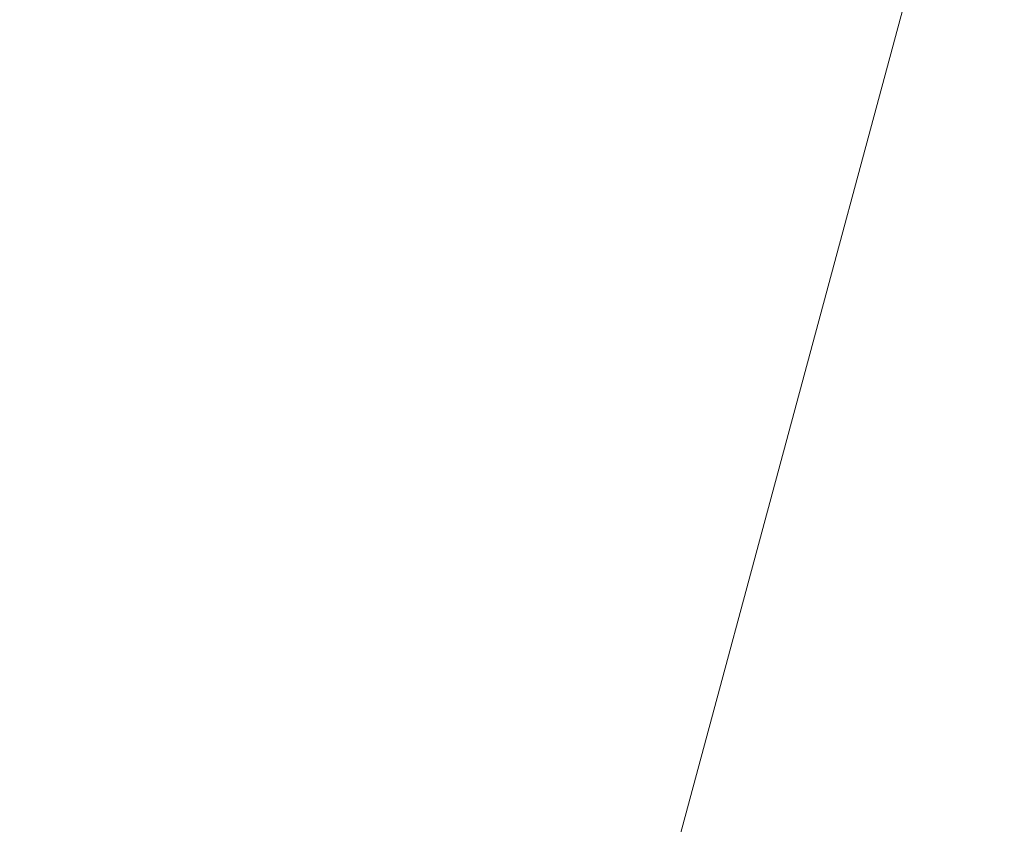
# Model space of a CAD drawing. Header units: metres. Extents: x 7457881 to 7459006, y 5635870 to 5636188.
# Tile 228 of 256: x 7458505.24 to 7458505.649, y 5636110.658 to 5636110.992. Entities that reach past the tile are written whole.
import ezdxf

# ---------------------------------------------------------------- set-up
doc = ezdxf.new("R2010")
doc.units = ezdxf.units.M
doc.linetypes.add('13', pattern=[3.5, 2, -0.7, 0.1, -0.7])
doc.layers.add('_____Opisy', color=1, linetype='Continuous')
doc.layers.add('_____Oś', color=150, linetype='13', lineweight=20)
doc.styles.add('Legend', font='calibri.ttf')
doc.dimstyles.new('Sytuacja 1_500', dxfattribs={"dimtxt": 1, "dimasz": 1, "dimexe": 1, "dimexo": 0.5, "dimtad": 1, "dimtxsty": 'Legend', "dimblk": 'ARCHTICK', "dimcen": 2.5, "dimclrd": 256, "dimclre": 256, "dimclrt": 256, "dimazin": 0, "dimtfac": 1, "dimtmove": 0, "dimatfit": 3, "dimldrblk": 'NONE', "dimfxl": 0, "dimlwd": -1, "dimlwe": -1, "dimarcsym": 0})

# ---------------------------------------------------------------- blocks, each defined once
blk = doc.blocks.new('_ArchTick')
at = {"color": 0, "linetype": 'ByBlock', "transparency": 16777216, "const_width": 0.15}
blk.add_lwpolyline([(-0.5, -0.5), (0.5, 0.5)], dxfattribs=at)
blk = doc.blocks.new('*D3831')
at = {"layer": '_____Opisy'}
for p, q in [((7458505.38612, 5636113.05558), (7458506.16787, 5636115.95194)), ((7458506.83429, 5636112.66471), (7458507.61604, 5636115.56106)), ((7458505.90728, 5636114.98648), (7458507.35546, 5636114.59561)), ((7458507.35546, 5636114.59561), (7458511.23063, 5636113.54967))]:
    blk.add_line(p, q, dxfattribs=at)
at = {"layer": 'Defpoints', "color": 0}
for p in [(7458507.35546, 5636114.59561), (7458504.8474, 5636111.05964), (7458506.29557, 5636110.66876)]:
    blk.add_point(p, dxfattribs=at)
at = {"layer": '_____Opisy', "linetype": 'ByBlock'}
for p, rotation in [((7458505.90728, 5636114.98648), 164.8953282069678), ((7458507.35546, 5636114.59561), 344.8953282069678)]:
    blk.add_blockref('_ArchTick', p, dxfattribs=dict(at, rotation=rotation))
at = {"layer": '_____Opisy', "insert": (7458510.09829, 5636115.13728), "char_height": 1, "attachment_point": 5, "rotation": 344.8953, "style": 'Legend'}
blk.add_mtext('1,5', dxfattribs=at)
blk = doc.blocks.new('_None')

msp = doc.modelspace()

# ---------------------------------------------------------------- linework, layer by layer
at = {"layer": '_____Oś'}
msp.add_line((7458505.64939, 5636111.15285), (7458504.41308, 5636106.57234), dxfattribs=at)

# ---------------------------------------------------------------- dimensions: what is measured, and where the dimension line sits
at = {"layer": '_____Opisy'}
dim = msp.add_aligned_dim(p1=(7458504.8474, 5636111.05964), p2=(7458506.29557, 5636110.66876), distance=4.06737, dimstyle='Sytuacja 1_500', dxfattribs=at)
dim.commit()
dim.dimension.update_dxf_attribs({"geometry": '*D3831', "text_midpoint": (7458510.09829, 5636115.13728)})

doc.saveas('drawing.dxf')
